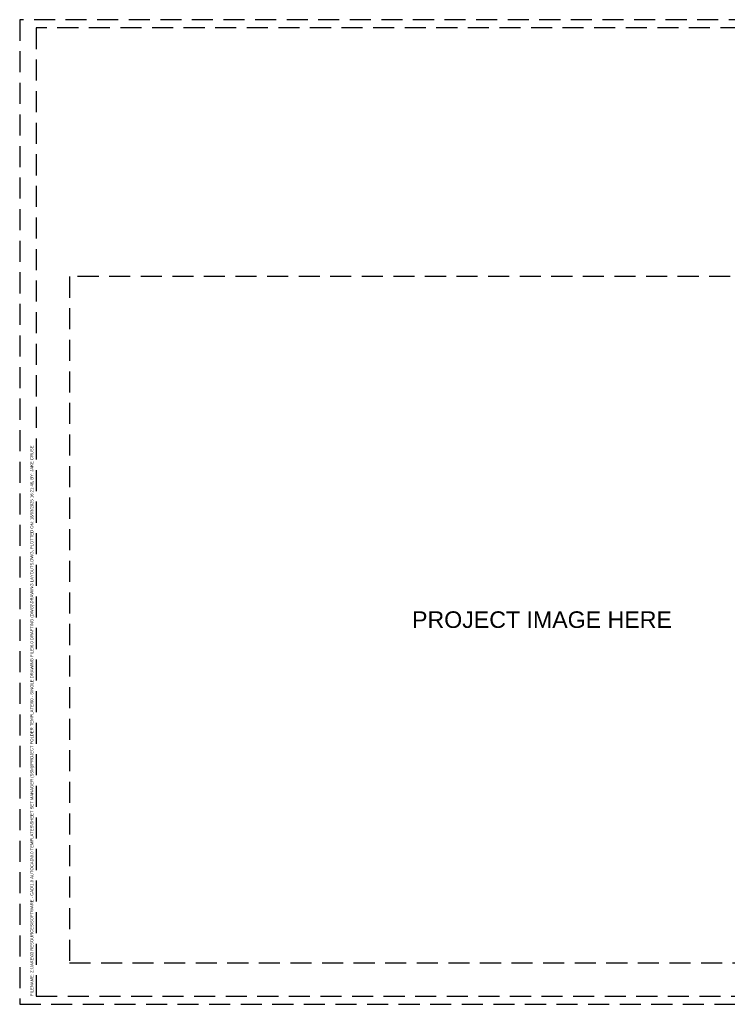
# Paper-space layout 'A01 Title Sheet' of a CAD drawing. Header units: millimetres. Extents: x 0 to 2642, y -51 to 594.
# Tile 1 of 14: x 0 to 427, y 0 to 594. Entities that reach past the tile are written whole.
import ezdxf
from ezdxf.enums import TextEntityAlignment as Align
from ezdxf.lldxf.tags import DXFTag

# ---------------------------------------------------------------- set-up
doc = ezdxf.new("R2010")
doc.units = ezdxf.units.MM
doc.linetypes.add('DASHED', pattern=[19.05, 12.7, -6.35])
doc.layers.add('A_10_Sheet_Annotation', color=250, linetype='Continuous', lineweight=25)
doc.layers.add('A_10_Sheet_Title Block', color=7, linetype='Continuous', lineweight=25)
doc.layers.add('A_10_Sheet_NoPlot', color=9, linetype='DASHED', lineweight=25, plot=False, transparency=0.5)
doc.styles.get("Standard").update_dxf_attribs({"font": 'arial.ttf'})
doc.styles.add('Standard 1.8mm (Annotative)', font='arial.ttf', dxfattribs={"height": 1.8})
doc.styles.add('Standard 2.5mm (Annotative)', font='arial.ttf', dxfattribs={"height": 2.5})
doc.styles.add('Standard 3.0mm (Annotative)', font='arial.ttf', dxfattribs={"height": 3})
tags = doc.linetypes.add('COMM', pattern='A,12.7,-5.08,["TC",Standard,S=2.54,R=0,X=-2.54,Y=-1.27],-5', length=22.78).pattern_tags.tags
tags[6] = DXFTag(74, 10)

# ---------------------------------------------------------------- blocks, each defined once
blk = doc.blocks.new('Title Block - Project Title Sheet')
at = {"layer": 'A_10_Sheet_NoPlot'}
for points in [[(0, 594), (0, 0), (840.5, 0), (840.5, 594)], [(10, 589), (10, 5), (835.5, 5), (835.5, 589)], [(30, 439), (30, 25), (600.09, 25), (600.09, 439)]]:
    blk.add_lwpolyline(points, close=True, dxfattribs=at)
at = {"color": 254, "linetype": 'COMM', "lineweight": 18, "ltscale": 1.0153e-115, "true_color": 0xe0e0e0, "flags": 90}
blk.add_attdef('03-PROJECT-TITLE', text='', height=25, rotation=90, dxfattribs=at).set_placement((810.5, 15), align=Align.BOTTOM_LEFT)
at = {"color": 255, "linetype": 'COMM', "lineweight": 18, "style": 'Standard 3.0mm (Annotative)'}
blk.add_attdef('STAGE:10-PURPOSE', text='', height=3, dxfattribs=at).set_placement((609.84, 80.27), align=Align.TOP_LEFT)
at = {"color": 255, "lineweight": 30, "style": 'Standard 2.5mm (Annotative)'}
for tag, p in [('SITE-AREA:08A-PROJECT-AREA-SITE', (609.84, 72.77)), ('OWNERSHIP-AREA:08B-PROJECT-AREA-OWNERSHIP', (609.95, 67.74))]:
    blk.add_attdef(tag, p, '', height=2.5, dxfattribs=at)
at = {"color": 255, "linetype": 'DASHED', "lineweight": 30, "flags": 104}
for tag, p in [('04A-PROJECT-ADDRESS-LINE1', (609.84, 61.77)), ('05-CLIENT', (609.84, 38.43))]:
    blk.add_attdef(tag, text='', height=3, dxfattribs=at).set_placement(p, align=Align.TOP_LEFT)
at = {"color": 255, "linetype": 'DASHED', "style": 'Standard 3.0mm (Annotative)'}
for tag, p in [('04B-PROJECT-ADDRESS-LINE2', (609.84, 55.77)), ('04C-PROJECT-ADDRESS-CITY', (609.84, 50.16)), ('04D-PROJECT-ADDRESS-POSTCODE', (609.84, 44.56))]:
    blk.add_attdef(tag, text='', height=3, dxfattribs=at).set_placement(p, align=Align.TOP_LEFT)
at = {"color": 254, "linetype": 'Continuous', "true_color": 0xe3e3e3, "style": 'Standard 3.0mm (Annotative)', "flags": 8}
blk.add_attdef('06', (823.1, 15), '', height=3, rotation=90, dxfattribs=at)
at = {"layer": 'A_10_Sheet_NoPlot', "lineweight": 30, "insert": (315.05, 232), "char_height": 10, "width": 157.5504, "attachment_point": 5, "style": 'Standard 2.5mm (Annotative)'}
blk.add_mtext('PROJECT IMAGE HERE', dxfattribs=at)
at = {"layer": 'A_10_Sheet_Title Block', "lineweight": 30, "style": 'Standard 1.8mm (Annotative)'}
blk.add_text('FILENAME: Z:\\JAKE\\03 RESOURCES\\SOFTWARE - CAD\\1.0 AUTOCAD\\0.0 TEMPLATES\\SHEET SET MANAGER (SSM)\\PROJECT FOLDER TEMPLATE\\00 - SINGLE DRAWING FILE\\0.0 DRAFTING (DWG)\\DRAWING LAYOUTS.DWG, PLOTTED ON: 18/03/2025 16:21:46, BY: JAKE CRUSE', height=1.8, rotation=90, dxfattribs=at).set_placement((8.2, 5))

psp = doc.layouts.new('A01 Title Sheet')

# ---------------------------------------------------------------- block references
at = {"layer": 'A_10_Sheet_Annotation', "lineweight": 30}
psp.add_blockref('Title Block - Project Title Sheet', (0, 0), dxfattribs=at)

doc.saveas('drawing.dxf')
